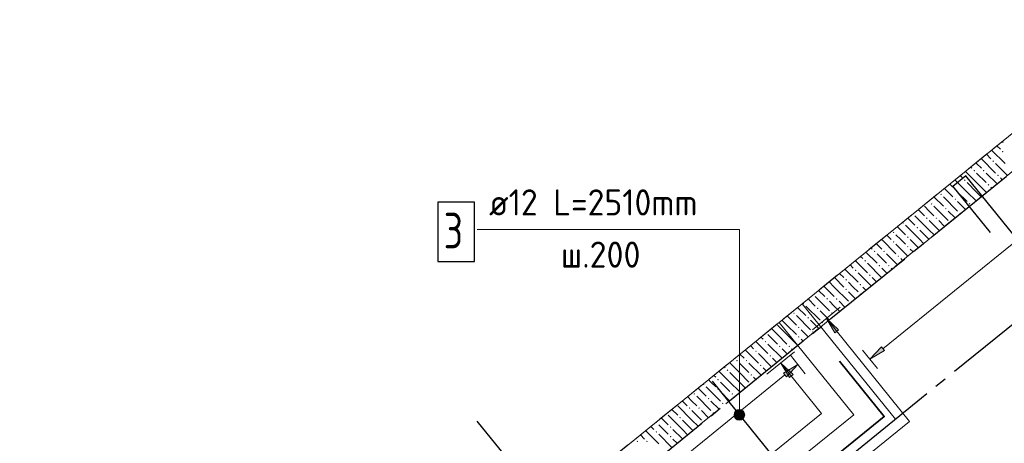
# Model space of a CAD drawing. Header units: millimetres. Extents: x 0 to 59400, y 0 to 42000.
# Tile 31 of 34: x 36993 to 45294, y 32704 to 36271. Entities that reach past the tile are written whole.
import ezdxf

# ---------------------------------------------------------------- set-up
doc = ezdxf.new("R2010")
doc.units = ezdxf.units.MM
doc.linetypes.add('______2', pattern=[270, 200, -70])
doc.linetypes.add('______5', pattern=[1100, 800, -100, 100, -100])
for name, color, linetype, lineweight in [('ЖБ Перекрытие верхний уровень', 7, 'Continuous', 18), ('ЖБ Перекрытие нижний уровень с отделкой', 7, 'Continuous', 13), ('Обрамление П-обр. равн.', 7, 'Continuous', 25), ('Обрамление П-обр. равн.неравн.', 7, 'Continuous', 25), ('Позиционная метка номер позиции', 7, 'Continuous', 13)]:
    doc.layers.add(name, color=color, linetype=linetype, lineweight=lineweight)
doc.layers.add('ЖБ Стена верхний уровень', color=7, linetype='______2', lineweight=13, true_color=0x656565)
doc.layers.add('Оси', color=7, linetype='______5', lineweight=13, true_color=0x656565)
doc.styles.add('ISOCPEUR', font='txt')

msp = doc.modelspace()

# ---------------------------------------------------------------- hatches: boundary and pattern name
at = {"layer": 'ЖБ Стена верхний уровень', "linetype": 'Continuous', "lineweight": 18, "transparency": 33554687}
for points in [[(45274.1, 35239.6), (45280.6, 35246.1), (45287.1, 35239.6), (45280.6, 35233.1)], [(45274.1, 35159.6), (45280.6, 35166.1), (45287.1, 35159.6), (45280.6, 35153.1)], [(45194.1, 35079.6), (45200.6, 35086.1), (45207.1, 35079.6), (45200.6, 35073.1)], [(45034.1, 34999.6), (45040.6, 35006.1), (45047.1, 34999.6), (45040.6, 34993.1)], [(45114.1, 34999.6), (45120.6, 35006.1), (45127.1, 34999.6), (45120.6, 34993.1)], [(45234.1, 34959.6), (45240.6, 34966.1), (45247.1, 34959.6), (45240.6, 34953.1)], [(44954.1, 34919.6), (44960.6, 34926.1), (44967.1, 34919.6), (44960.6, 34913.1)], [(45154.1, 34879.6), (45160.6, 34886.1), (45167.1, 34879.6), (45160.6, 34873.1)], [(44754.1, 34799.6), (44760.6, 34806.1), (44767.1, 34799.6), (44760.6, 34793.1)], [(44874.1, 34839.6), (44880.6, 34846.1), (44887.1, 34839.6), (44880.6, 34833.1)], [(44674.1, 34719.6), (44680.6, 34726.1), (44687.1, 34719.6), (44680.6, 34713.1)], [(44874.1, 34759.6), (44880.6, 34766.1), (44887.1, 34759.6), (44880.6, 34753.1)], [(44994.1, 34719.6), (45000.6, 34726.1), (45007.1, 34719.6), (45000.6, 34713.1)], [(44794.1, 34679.6), (44800.6, 34686.1), (44807.1, 34679.6), (44800.6, 34673.1)], [(44914.1, 34639.6), (44920.6, 34646.1), (44926.5, 34640.1), (44919.4, 34634.3)], [(44434.1, 34559.6), (44440.6, 34566.1), (44447.1, 34559.6), (44440.6, 34553.1)], [(44634.1, 34599.6), (44640.6, 34606.1), (44647.1, 34599.6), (44640.6, 34593.1)], [(44714.1, 34599.6), (44720.6, 34606.1), (44727.1, 34599.6), (44720.6, 34593.1)], [(44354.1, 34479.6), (44360.6, 34486.1), (44367.1, 34479.6), (44360.6, 34473.1)], [(44554.1, 34519.6), (44560.6, 34526.1), (44567.1, 34519.6), (44560.6, 34513.1)], [(44354.1, 34399.6), (44360.6, 34406.1), (44367.1, 34399.6), (44360.6, 34393.1)], [(44474.1, 34439.6), (44480.6, 34446.1), (44487.1, 34439.6), (44480.6, 34433.1)], [(44474.1, 34359.6), (44480.6, 34366.1), (44487.1, 34359.6), (44480.6, 34353.1)], [(44194.1, 34319.6), (44200.6, 34326.1), (44207.1, 34319.6), (44200.6, 34313.1)], [(44274.1, 34319.6), (44280.6, 34326.1), (44287.1, 34319.6), (44280.6, 34313.1)], [(44394.1, 34279.6), (44400.6, 34286.1), (44407.1, 34279.6), (44400.6, 34273.1)], [(44114.1, 34239.6), (44120.6, 34246.1), (44127.1, 34239.6), (44120.6, 34233.1)], [(44234.1, 34199.6), (44240.6, 34206.1), (44247.1, 34199.6), (44240.6, 34193.1)], [(44314.1, 34199.6), (44320.6, 34206.1), (44327.1, 34199.6), (44320.6, 34193.1)], [(44034.1, 34159.6), (44040.6, 34166.1), (44047.1, 34159.6), (44040.6, 34153.1)], [(44154.1, 34119.6), (44160.6, 34126.1), (44167.1, 34119.6), (44160.6, 34113.1)], [(43954.1, 34079.6), (43960.6, 34086.1), (43967.1, 34079.6), (43960.6, 34073.1)], [(44074.1, 34039.6), (44080.6, 34046.1), (44087.1, 34039.6), (44080.6, 34033.1)], [(43954.1, 33999.6), (43960.6, 34006.1), (43967.1, 33999.6), (43960.6, 33993.1)], [(44074.1, 33959.6), (44080.6, 33966.1), (44086.7, 33960), (44079.5, 33954.2)], [(43594.1, 33879.6), (43600.6, 33886.1), (43607.1, 33879.6), (43600.6, 33873.1)], [(43794.1, 33919.6), (43800.6, 33926.1), (43807.1, 33919.6), (43800.6, 33913.1)], [(43874.1, 33919.6), (43880.6, 33926.1), (43887.1, 33919.6), (43880.6, 33913.1)], [(43514.1, 33799.6), (43520.6, 33806.1), (43527.1, 33799.6), (43520.6, 33793.1)], [(43714.1, 33839.6), (43720.6, 33846.1), (43727.1, 33839.6), (43720.6, 33833.1)], [(43834.1, 33799.6), (43840.6, 33806.1), (43847.1, 33799.6), (43840.6, 33793.1)], [(43634.1, 33759.6), (43640.6, 33766.1), (43647.1, 33759.6), (43640.6, 33753.1)], [(43754.1, 33719.6), (43760.6, 33726.1), (43767.1, 33719.6), (43760.6, 33713.1)], [(43554.1, 33679.6), (43560.6, 33686.1), (43567.1, 33679.6), (43560.6, 33673.1)], [(43674.1, 33639.6), (43680.6, 33646.1), (43687.1, 33639.6), (43680.6, 33633.1)], [(43274.1, 33559.6), (43280.6, 33566.1), (43287.1, 33559.6), (43280.6, 33553.1)], [(43554.1, 33599.6), (43560.6, 33606.1), (43567.1, 33599.6), (43560.6, 33593.1)], [(43194.1, 33479.6), (43200.6, 33486.1), (43207.1, 33479.6), (43200.6, 33473.1)], [(43394.1, 33519.6), (43400.6, 33526.1), (43407.1, 33519.6), (43400.6, 33513.1)], [(43474.1, 33519.6), (43480.6, 33526.1), (43487.1, 33519.6), (43480.6, 33513.1)], [(43034.1, 33399.6), (43040.6, 33406.1), (43047.1, 33399.6), (43040.6, 33393.1)], [(43114.1, 33399.6), (43120.6, 33406.1), (43127.1, 33399.6), (43120.6, 33393.1)], [(43314.1, 33439.6), (43320.6, 33446.1), (43327.1, 33439.6), (43320.6, 33433.1)], [(42954.1, 33319.6), (42960.6, 33326.1), (42967.1, 33319.6), (42960.6, 33313.1)], [(43154.1, 33279.6), (43160.6, 33286.1), (43167.1, 33279.6), (43160.6, 33273.1)], [(43234.1, 33359.6), (43240.6, 33366.1), (43247.1, 33359.6), (43240.6, 33353.1)], [(42754.1, 33199.6), (42760.6, 33206.1), (42767.1, 33199.6), (42760.6, 33193.1)], [(42874.1, 33239.6), (42880.6, 33246.1), (42887.1, 33239.6), (42880.6, 33233.1)], [(42674.1, 33119.6), (42680.6, 33126.1), (42687.1, 33119.6), (42680.6, 33113.1)], [(42874.1, 33159.6), (42880.6, 33166.1), (42887.1, 33159.6), (42880.6, 33153.1)], [(42994.1, 33119.6), (43000.6, 33126.1), (43007.1, 33119.6), (43000.6, 33113.1)], [(42794.1, 33079.6), (42800.6, 33086.1), (42807.1, 33079.6), (42800.6, 33073.1)], [(42914.1, 33039.6), (42920.6, 33046.1), (42927.1, 33039.6), (42920.6, 33033.1)], [(42634.1, 32999.6), (42640.6, 33006.1), (42647.1, 32999.6), (42640.6, 32993.1)], [(42714.1, 32999.6), (42720.6, 33006.1), (42727.1, 32999.6), (42720.6, 32993.1)], [(42834.1, 32959.6), (42840.6, 32966.1), (42847.1, 32959.6), (42840.6, 32953.1)], [(42361.8, 32884.9), (42367.1, 32879.6), (42360.6, 32873.1), (42354.6, 32879.1)], [(42554.1, 32919.6), (42560.6, 32926.1), (42567.1, 32919.6), (42560.6, 32913.1)], [(42354.1, 32799.6), (42360.6, 32806.1), (42367.1, 32799.6), (42360.6, 32793.1)], [(42474.1, 32839.6), (42480.6, 32846.1), (42487.1, 32839.6), (42480.6, 32833.1)], [(42194.1, 32719.6), (42200.6, 32726.1), (42207.1, 32719.6), (42200.6, 32713.1)], [(42274.1, 32719.6), (42280.6, 32726.1), (42287.1, 32719.6), (42280.6, 32713.1)], [(42474.1, 32759.6), (42480.6, 32766.1), (42487.1, 32759.6), (42480.6, 32753.1)]]:
    msp.add_hatch(color=7, dxfattribs=at).paths.add_polyline_path(points, flags=16)
at = {"layer": 'Обрамление П-обр. равн.', "linetype": 'Continuous', "lineweight": 13, "transparency": 33554687}
for points in [[(43897.1, 33658.3), (43793.5, 33754.5), (43866, 33633.1)], [(43513, 33283.1), (43409.4, 33379.3), (43481.9, 33257.9)], [(43457.1, 33263.7), (43553.3, 33367.3), (43431.9, 33294.8)]]:
    msp.add_hatch(color=7, dxfattribs=at).paths.add_polyline_path(points)
at = {"layer": 'Обрамление П-обр. равн.неравн.', "linetype": 'Continuous', "lineweight": 13, "transparency": 33554687}
msp.add_hatch(color=7, dxfattribs=at).paths.add_polyline_path([(44282.6, 33483.9), (44161.2, 33411.3), (44257.4, 33515)], flags=16)
at = {"layer": 'Позиционная метка номер позиции', "linetype": 'Continuous', "lineweight": 13, "transparency": 33554687}
for points in [[(43015.1, 32943.6), (43105.1, 32943.6), (43098.8, 32966.1)], [(43015.1, 32943.6), (43098.8, 32966.1), (43021.4, 32966.1)], [(43021.4, 32966.1), (43098.8, 32966.1), (43082.6, 32982.3)], [(43021.4, 32966.1), (43082.6, 32982.3), (43037.6, 32982.3)], [(43037.6, 32982.3), (43082.6, 32982.3), (43060.1, 32988.6)], [(43021.4, 32921.1), (43105.1, 32943.6), (43015.1, 32943.6)], [(43021.4, 32921.1), (43098.8, 32921.1), (43105.1, 32943.6)], [(43037.6, 32904.9), (43098.8, 32921.1), (43021.4, 32921.1)], [(43037.6, 32904.9), (43082.6, 32904.9), (43098.8, 32921.1)], [(43082.6, 32904.9), (43037.6, 32904.9), (43060.1, 32898.6)]]:
    msp.add_hatch(color=7, dxfattribs=at).paths.add_polyline_path(points)

# ---------------------------------------------------------------- linework, layer by layer
at = {"color": 7, "linetype": 'Continuous', "lineweight": 35, "transparency": 33554687}
msp.add_lwpolyline([(43904.6, 33394.3), (44282.2, 32928.1), (43815.9, 32550.5)], dxfattribs=at)
at = {"layer": 'ЖБ Перекрытие верхний уровень', "color": 7, "linetype": 'Continuous', "lineweight": 18, "transparency": 33554687}
for p, q in [((46406.9, 36160.3), (43395.1, 33721.6)), ((43395.1, 33721.6), (44024.4, 32944.5)), ((44024.4, 32944.5), (40138.7, 29797.9))]:
    msp.add_line(p, q, dxfattribs=at)
at = {"layer": 'ЖБ Перекрытие нижний уровень с отделкой', "color": 7, "linetype": 'Continuous', "lineweight": 13, "transparency": 33554687}
for p, q in [((43589.4, 33879), (39315.1, 30417.7)), ((44376, 32907.5), (43589.4, 33879)), ((40101.7, 29446.3), (44376, 32907.5))]:
    msp.add_line(p, q, dxfattribs=at)
at = {"layer": 'ЖБ Стена верхний уровень', "color": 251, "linetype": '______2', "lineweight": 13, "true_color": 0x656565, "transparency": 33554687}
for p, q in [((46406.5, 36160.3), (43589.4, 33879)), ((43746.7, 33684.7), (46563.9, 35966)), ((43589.4, 33879), (39315.1, 30417.7)), ((41687.3, 32017), (43746.7, 33684.7))]:
    msp.add_line(p, q, dxfattribs=at)
at = {"layer": 'ЖБ Стена верхний уровень', "color": 9, "linetype": 'Continuous', "lineweight": 18, "true_color": 0xc7c7c7, "transparency": 33554687}
for p, q in [((45260.6, 35179.6), (45231.4, 35208.7)), ((45143, 35137.1), (45180.6, 35099.6)), ((45187.2, 35172.9), (45300.6, 35059.6)), ((45010.4, 35029.7), (45020.6, 35019.6)), ((45060.6, 35059.6), (45054.6, 35065.5)), ((45100.6, 35019.6), (45060.6, 35059.6)), ((45100.6, 35099.6), (45220.6, 34979.6)), ((45220.6, 35059.6), (45320.8, 34959.4)), ((44922, 34958.1), (44940.6, 34939.6)), ((45060.6, 34899.6), (44966.2, 34993.9)), ((45060.6, 34979.6), (45140.6, 34899.6)), ((45140.6, 34979.6), (45232.4, 34887.8)), ((44833.6, 34886.5), (44860.6, 34859.6)), ((44980.6, 34819.6), (44877.8, 34922.3)), ((44980.6, 34899.6), (45060.6, 34819.6)), ((45060.6, 34899.6), (45140.6, 34819.6)), ((45276.6, 34923.6), (45260.6, 34939.6)), ((44780.6, 34779.6), (44900.6, 34659.6)), ((44820.6, 34819.6), (44789.4, 34850.7)), ((44860.6, 34779.6), (44820.6, 34819.6)), ((44900.6, 34819.6), (44980.6, 34739.6)), ((44980.6, 34819.6), (45055.6, 34744.6)), ((45060.6, 34819.6), (45099.8, 34780.4)), ((45188.2, 34852), (45180.6, 34859.6)), ((44660.6, 34659.6), (44620.6, 34699.6)), ((44656.8, 34743.4), (44660.6, 34739.6)), ((44700.6, 34699.6), (44820.6, 34579.6)), ((44701, 34779.1), (44780.6, 34699.6)), ((44900.6, 34739.6), (44967.2, 34673)), ((44660.6, 34499.6), (44540.6, 34619.6)), ((44568.4, 34671.8), (44620.6, 34619.6)), ((44700.6, 34619.6), (44660.6, 34659.6)), ((44820.6, 34659.6), (44878.8, 34601.4)), ((44580.6, 34419.6), (44460.6, 34539.6)), ((44480, 34600.2), (44540.6, 34539.6)), ((44660.6, 34579.6), (44740.6, 34499.6)), ((44740.6, 34579.6), (44790.3, 34529.8)), ((44303.2, 34457), (44340.6, 34419.6)), ((44420.6, 34419.6), (44380.6, 34459.6)), ((44391.6, 34528.6), (44460.6, 34459.6)), ((44580.6, 34499.6), (44657.7, 34422.4)), ((44660.6, 34499.6), (44701.9, 34458.2)), ((44214.7, 34385.4), (44260.6, 34339.6)), ((44259, 34421.2), (44260.6, 34419.6)), ((44260.6, 34419.6), (44380.6, 34299.6)), ((44380.6, 34379.6), (44480.9, 34279.2)), ((44460.6, 34379.6), (44420.6, 34419.6)), ((44500.6, 34419.6), (44569.3, 34350.8)), ((44580.6, 34419.6), (44613.5, 34386.6)), ((44126.3, 34313.8), (44220.6, 34219.6)), ((44170.5, 34349.6), (44180.6, 34339.6)), ((44260.6, 34259.6), (44220.6, 34299.6)), ((44300.6, 34299.6), (44392.5, 34207.6)), ((44500.6, 34339.6), (44525.1, 34315)), ((43993.7, 34206.4), (44020.6, 34179.6)), ((44037.9, 34242.2), (44140.6, 34139.6)), ((44082.1, 34278), (44100.6, 34259.6)), ((44259.9, 34100.3), (44140.6, 34219.6)), ((44300.6, 34219.6), (44260.6, 34259.6)), ((44420.6, 34259.6), (44436.7, 34243.4)), ((43905.3, 34134.8), (43940.6, 34099.6)), ((43949.5, 34170.6), (44060.6, 34059.6)), ((44171.5, 34028.7), (44060.6, 34139.6)), ((44260.6, 34179.6), (44304.1, 34136)), ((44340.6, 34179.6), (44348.3, 34171.8)), ((43816.9, 34063.2), (43860.6, 34019.6)), ((43861.1, 34099), (43940.6, 34019.6)), ((44020.6, 34019.6), (43980.6, 34059.6)), ((44180.6, 34099.6), (44215.7, 34064.5)), ((43728.5, 33991.6), (43780.6, 33939.6)), ((43780.6, 34019.6), (43772.7, 34027.4)), ((43780.6, 34019.6), (43860.6, 33939.6)), ((43860.6, 34019.6), (43980.6, 33899.6)), ((43980.6, 33979.6), (44038.9, 33921.3)), ((44060.6, 33979.6), (44020.6, 34019.6)), ((44100.6, 34019.6), (44127.3, 33992.9)), ((43640.1, 33920), (43700.6, 33859.6)), ((43700.6, 33939.6), (43820.6, 33819.6)), ((43860.6, 33859.6), (43820.6, 33899.6)), ((43900.6, 33899.6), (43950.5, 33849.7)), ((43551.7, 33848.5), (43620.6, 33779.6)), ((43620.6, 33859.6), (43740.6, 33739.6)), ((43817.9, 33742.3), (43740.6, 33819.6)), ((43900.6, 33819.6), (43860.6, 33859.6)), ((43460.6, 33699.6), (43419.1, 33741.1)), ((43463.3, 33776.9), (43540.6, 33699.6)), ((43540.6, 33779.6), (43660.6, 33659.6)), ((43729.4, 33670.7), (43660.6, 33739.6)), ((43860.6, 33779.6), (43862.1, 33778.1)), ((43300.6, 33619.6), (43380.6, 33539.6)), ((43380.6, 33619.6), (43330.7, 33669.5)), ((43380.6, 33699.6), (43460.6, 33619.6)), ((43380.6, 33619.6), (43460.6, 33539.6)), ((43460.6, 33699.6), (43540.6, 33619.6)), ((43460.6, 33619.6), (43552.6, 33527.5)), ((43620.6, 33619.6), (43580.6, 33659.6)), ((43641, 33599.1), (43620.6, 33619.6)), ((43198.1, 33562.1), (43300.6, 33459.6)), ((43260.6, 33579.6), (43242.3, 33597.9)), ((43300.6, 33539.6), (43420, 33420.1)), ((43580.6, 33579.6), (43596.8, 33563.3)), ((43100.6, 33419.6), (43065.4, 33454.7)), ((43109.6, 33490.5), (43220.6, 33379.6)), ((43153.8, 33526.3), (43180.6, 33499.6)), ((43220.6, 33459.6), (43331.6, 33348.5)), ((43460.6, 33459.6), (43420.6, 33499.6)), ((43464.2, 33455.9), (43460.6, 33459.6)), ((43500.6, 33499.6), (43508.4, 33491.7)), ((43060.6, 33299.6), (42977, 33383.1)), ((43060.6, 33379.6), (43140.6, 33299.6)), ((43140.6, 33379.6), (43243.2, 33277)), ((43375.8, 33384.3), (43340.6, 33419.6)), ((42980.6, 33219.6), (42888.6, 33311.5)), ((42932.8, 33347.3), (42940.6, 33339.6)), ((42980.6, 33299.6), (43060.6, 33219.6)), ((43060.6, 33299.6), (43140.6, 33219.6)), ((43287.4, 33312.7), (43260.6, 33339.6)), ((42820.6, 33219.6), (42800.2, 33239.9)), ((42860.6, 33179.6), (42820.6, 33219.6)), ((42844.4, 33275.7), (42860.6, 33259.6)), ((42900.6, 33219.6), (42980.6, 33139.6)), ((42980.6, 33219.6), (43060.6, 33139.6)), ((43060.6, 33219.6), (43110.6, 33169.6)), ((43199, 33241.2), (43180.6, 33259.6)), ((42711.8, 33168.3), (42780.6, 33099.6)), ((42780.6, 33179.6), (42900.6, 33059.6)), ((42900.6, 33139.6), (42978, 33062.2)), ((42579.2, 33060.9), (42620.6, 33019.6)), ((42660.6, 33059.6), (42623.4, 33096.7)), ((42700.6, 33019.6), (42660.6, 33059.6)), ((42700.6, 33099.6), (42820.6, 32979.6)), ((42820.6, 33059.6), (42889.6, 32990.6)), ((43022.2, 33098), (43020.6, 33099.6)), ((42490.8, 32989.4), (42540.6, 32939.6)), ((42660.6, 32899.6), (42540.6, 33019.6)), ((42660.6, 32979.6), (42740.6, 32899.6)), ((42740.6, 32979.6), (42801.2, 32919)), ((42402.4, 32917.8), (42460.6, 32859.6)), ((42580.6, 32819.6), (42460.6, 32939.6)), ((42580.6, 32899.6), (42660.6, 32819.6)), ((42660.6, 32899.6), (42712.7, 32847.4)), ((42269.8, 32810.4), (42380.6, 32699.6)), ((42314, 32846.2), (42340.6, 32819.6)), ((42420.6, 32819.6), (42380.6, 32859.6)), ((42460.6, 32779.6), (42420.6, 32819.6)), ((42500.6, 32819.6), (42580.1, 32740)), ((42580.6, 32819.6), (42624.3, 32775.8)), ((42660.6, 32819.6), (42668.5, 32811.6)), ((42225.6, 32774.6), (42260.6, 32739.6)), ((42380.6, 32779.6), (42491.7, 32668.4)), ((42500.6, 32739.6), (42535.9, 32704.2))]:
    msp.add_line(p, q, dxfattribs=at)
at = {"layer": 'Обрамление П-обр. равн.', "color": 251, "linetype": 'Continuous', "lineweight": 13, "true_color": 0x494949, "transparency": 33554687}
for p, q in [((43676.9, 33660.1), (43910.1, 33848.8)), ((43793.5, 33754.5), (43793.5, 33754.5)), ((43793.5, 33754.5), (43793.5, 33754.5)), ((43793.5, 33754.5), (43793.5, 33754.5)), ((43793.5, 33754.5), (43866, 33633.1)), ((43897.1, 33658.3), (43793.5, 33754.5)), ((43866, 33633.1), (43897.1, 33658.3)), ((43881.6, 33645.7), (43887.9, 33637.9)), ((43292.8, 33285), (43525.9, 33473.7)), ((43409.4, 33379.3), (43409.4, 33379.3)), ((43409.4, 33379.3), (43409.4, 33379.3)), ((43409.4, 33379.3), (43409.4, 33379.3)), ((43409.4, 33379.3), (43481.9, 33257.9)), ((43513, 33283.1), (43409.4, 33379.3)), ((43553.3, 33367.3), (43490.4, 33445.1)), ((43553.3, 33367.3), (43431.9, 33294.8)), ((43431.9, 33294.8), (43457.1, 33263.7)), ((43457.1, 33263.7), (43553.3, 33367.3)), ((43553.3, 33367.3), (43616.2, 33289.6)), ((43553.3, 33367.3), (43553.3, 33367.3)), ((41952.4, 32071), (43444.5, 33279.2)), ((43481.9, 33257.9), (43513, 33283.1)), ((43497.5, 33270.5), (43503.8, 33262.8))]:
    msp.add_line(p, q, dxfattribs=at)
at = {"layer": 'Обрамление П-обр. равн.', "color": 7, "linetype": 'Continuous', "lineweight": 25, "transparency": 33554687}
msp.add_line((42831.7, 33225.6), (43580.6, 32300.8), dxfattribs=at)
msp.add_lwpolyline([(40517.1, 34235), (40827.1, 34235), (40827.1, 34735), (40517.1, 34735), (40517.1, 34235)], dxfattribs=at)
at = {"layer": 'Обрамление П-обр. равн.', "color": 251, "linetype": 'Continuous', "lineweight": 13, "true_color": 0x494949, "transparency": 33554687}
for points in [[(42684.6, 31421.5), (44495.3, 32887.8), (43793.5, 33754.5)], [(42112.2, 31627.3), (43752.5, 32955.6), (43409.4, 33379.3)]]:
    msp.add_lwpolyline(points, dxfattribs=at)
at = {"layer": 'Обрамление П-обр. равн.неравн.', "color": 251, "linetype": 'Continuous', "lineweight": 13, "true_color": 0x494949, "transparency": 33554687}
for p, q in [((44270, 33499.4), (46694.5, 35463.1)), ((44161.2, 33411.3), (44098.2, 33489)), ((44161.2, 33411.3), (44257.4, 33515)), ((44282.6, 33483.9), (44161.2, 33411.3)), ((44257.4, 33515), (44282.6, 33483.9)), ((44161.2, 33411.3), (44224.1, 33333.6)), ((44161.2, 33411.3), (44161.2, 33411.3))]:
    msp.add_line(p, q, dxfattribs=at)
at = {"layer": 'Обрамление П-обр. равн.неравн.', "color": 7, "linetype": 'Continuous', "lineweight": 25, "transparency": 33554687}
msp.add_lwpolyline([(45724.3, 34023.5), (44969, 34956), (44858.7, 34866.6), (45173.4, 34478.1)], dxfattribs=at)
at = {"layer": 'Оси', "color": 8, "linetype": '______5', "lineweight": -3, "transparency": 33554687}
for p, q in [((36993.3, 28215.9), (49202.3, 38102.5)), ((39744.2, 29156.8), (49831.6, 37325.4)), ((52229, 18840.1), (40850.9, 32890.9))]:
    msp.add_line(p, q, dxfattribs=at)
at = {"layer": 'Позиционная метка номер позиции', "color": 7, "linetype": 'Continuous', "lineweight": 13, "transparency": 33554687}
for p, q in [((43060.1, 32988.6), (43060.1, 32988.6)), ((43015.1, 32943.6), (43015.1, 32943.6)), ((43060.1, 32898.6), (43060.1, 32898.6)), ((43105.1, 32943.6), (43105.1, 32943.6))]:
    msp.add_line(p, q, dxfattribs=at)
msp.add_lwpolyline([(43060.1, 32943.6), (43060.1, 34505), (40849.1, 34505)], dxfattribs=at)
msp.add_circle((43060.1, 32943.6), 45, dxfattribs=at)

# ---------------------------------------------------------------- texts
at = {"layer": 'Обрамление П-обр. равн.', "color": 7, "linetype": 'Continuous', "lineweight": 13, "transparency": 33554687, "attachment_point": 7, "style": 'ISOCPEUR'}
for s, insert, char_height, width in [('\\W0.94;ø12 L=2510mm ', (40950.1, 34622.4), 220, 2104.383), ('\\W0.78;3', (40567.1, 34345), 300, 326.407), ('\\W0.95;ш.200 ', (41555.1, 34182.4), 220, 962.122)]:
    msp.add_mtext(s, dxfattribs=dict(at, insert=insert, char_height=char_height, width=width))

doc.saveas('drawing.dxf')
